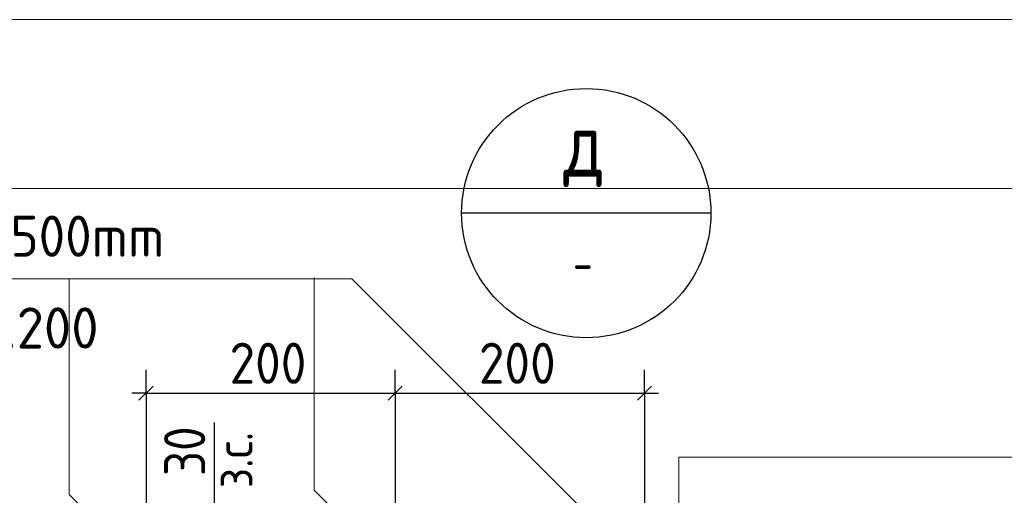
# Model space of a CAD drawing. Header units: millimetres. Extents: x 0 to 21005, y 0 to 14855.
# Tile 37 of 50: x 11471 to 14104, y 8359 to 9631. Entities that reach past the tile are written whole.
import ezdxf

# ---------------------------------------------------------------- set-up
doc = ezdxf.new("R2010")
doc.units = ezdxf.units.MM
doc.linetypes.add('______2', pattern=[135, 100, -35])
for name, color, linetype, lineweight in [('Standard', 7, 'Continuous', 25), ('Выпуски арматуры Г-обр.', 7, 'Continuous', 25), ('Позиционная метка линия выноска', 7, 'Continuous', 13), ('Текст_ общее', 7, 'Continuous', 25)]:
    doc.layers.add(name, color=color, linetype=linetype, lineweight=lineweight)
doc.layers.add('Размерная выноска', color=7, linetype='Continuous')
doc.styles.add('ISOCPEUR', font='txt')

msp = doc.modelspace()

# ---------------------------------------------------------------- linework, layer by layer
at = {"layer": 'Standard', "color": 251, "linetype": 'Continuous', "lineweight": -3, "true_color": 0x656565, "transparency": 33554687}
for p, q in [((11808.4, 8632), (11808.4, 8694.5)), ((12475, 8632), (12475, 8694.5)), ((13141.7, 8632), (13141.7, 8694.5)), ((11808.4, 8632), (11808.4, 8569.5)), ((11808.4, 8632), (11808.4, 8222.5)), ((12475, 8632), (12475, 8569.5)), ((12475, 8632), (12475, 8222.5)), ((13141.7, 8632), (13141.7, 8569.5)), ((13141.7, 8632), (13141.7, 8222.5))]:
    msp.add_line(p, q, dxfattribs=at)
at = {"layer": 'Standard', "color": 7, "linetype": 'Continuous', "lineweight": 25, "transparency": 33554687}
for p, q in [((11789.6, 8613.2), (11827.1, 8650.7)), ((12456.3, 8613.2), (12493.8, 8650.7)), ((13122.9, 8613.2), (13160.4, 8650.7))]:
    msp.add_line(p, q, dxfattribs=at)
at = {"layer": 'Standard', "color": 7, "linetype": 'Continuous', "lineweight": -3, "transparency": 33554687}
for p, q in [((11808.4, 8632), (11770.9, 8632)), ((11808.4, 8632), (12475, 8632)), ((12475, 8632), (13141.7, 8632)), ((13141.7, 8632), (13179.2, 8632))]:
    msp.add_line(p, q, dxfattribs=at)
at = {"layer": 'Standard', "color": 7, "linetype": 'Continuous', "lineweight": 13, "transparency": 33554687}
msp.add_lwpolyline([(16303.2, 9631.2), (10646.3, 9631.2), (10646.3, 3974.3), (16303.2, 3974.3), (16303.2, 9631.2)], dxfattribs=at)
at = {"layer": 'Standard', "color": 254, "linetype": 'Continuous', "lineweight": 18, "true_color": 0xc4c4ff, "transparency": 33554687}
msp.add_lwpolyline([(11219.4, 5422.5), (15006.2, 5422.5), (15006.2, 9179.3), (11219.4, 9179.3), (11219.4, 5422.5)], dxfattribs=at)
at = {"layer": 'Позиционная метка линия выноска', "color": 7, "linetype": 'Continuous', "lineweight": 13, "transparency": 33554687}
for p, q in [((12359.2, 8938.3), (10912.1, 8938.3)), ((11603.3, 8360.8), (11603.3, 8938.3)), ((12258.2, 8372.6), (12258.2, 8941.8)), ((13141.7, 8155.8), (12359.2, 8938.3)), ((12475, 8155.8), (12258.2, 8372.6)), ((11808.4, 8155.8), (11603.3, 8360.8))]:
    msp.add_line(p, q, dxfattribs=at)
msp.add_lwpolyline([(15223.5, 8461.1), (13233.5, 8461.1), (13233.5, 8227.8)], dxfattribs=at)
at = {"layer": 'Размерная выноска', "color": 7, "linetype": 'Continuous', "lineweight": -3, "transparency": 33554687}
msp.add_line((11991.8, 8319.1), (11991.8, 8553.7), dxfattribs=at)
at = {"layer": 'Текст_ общее', "color": 7, "linetype": 'Continuous', "lineweight": -3, "transparency": 33554687}
msp.add_line((13318.9, 9113.7), (12652.3, 9113.7), dxfattribs=at)
msp.add_circle((12985.6, 9113.7), 333.3, dxfattribs=at)

# ---------------------------------------------------------------- texts
at = {"layer": 'Standard', "color": 7, "linetype": 'Continuous', "lineweight": 25, "transparency": 33554687, "char_height": 110, "width": 280.994, "attachment_point": 7, "style": 'ISOCPEUR'}
for insert in [(12031.7, 8657), (12698.4, 8657)]:
    msp.add_mtext('\\W0.91;200', dxfattribs=dict(at, insert=insert))
at = {"layer": 'Standard', "color": 7, "linetype": 'Continuous', "lineweight": 18, "transparency": 33554687, "insert": (12093.4, 8377.8), "char_height": 100, "width": 229.971, "attachment_point": 7, "rotation": 90, "style": 'ISOCPEUR'}
msp.add_mtext('\\W0.90;з.с.', dxfattribs=at)
at = {"layer": 'Standard', "color": 7, "linetype": 'Continuous', "lineweight": 25, "transparency": 33554687, "insert": (11966.8, 8410.2), "char_height": 110, "width": 201.97, "attachment_point": 7, "rotation": 90, "style": 'ISOCPEUR'}
msp.add_mtext('\\W0.87;30', dxfattribs=at)
at = {"layer": 'Выпуски арматуры Г-обр.', "color": 7, "linetype": 'Continuous', "lineweight": 13, "transparency": 33554687, "insert": (10978.7, 8997), "char_height": 110, "width": 1052.191, "attachment_point": 7, "style": 'ISOCPEUR'}
msp.add_mtext('\\W0.94;ø12 L=1500mm ', dxfattribs=at)
at = {"layer": 'Выпуски арматуры Г-обр.', "color": 7, "linetype": '______2', "lineweight": 13, "transparency": 33554687, "insert": (10997.2, 8751.4), "char_height": 110, "width": 856.162, "attachment_point": 7, "style": 'ISOCPEUR'}
msp.add_mtext('\\W0.97;3шт. ш.200 ', dxfattribs=at)
at = {"layer": 'Текст_ общее', "color": 7, "linetype": 'Continuous', "lineweight": 35, "transparency": 33554687, "insert": (12924.4, 9183.5), "char_height": 175, "width": 190.4, "attachment_point": 7, "style": 'ISOCPEUR'}
msp.add_mtext('\\W0.78;д', dxfattribs=at)
at = {"layer": 'Текст_ общее', "color": 7, "linetype": 'Continuous', "lineweight": 18, "transparency": 33554687, "insert": (12949.8, 8929.6), "char_height": 100, "width": 108.805, "attachment_point": 7, "style": 'ISOCPEUR'}
msp.add_mtext('\\W0.78;-', dxfattribs=at)

doc.saveas('drawing.dxf')
